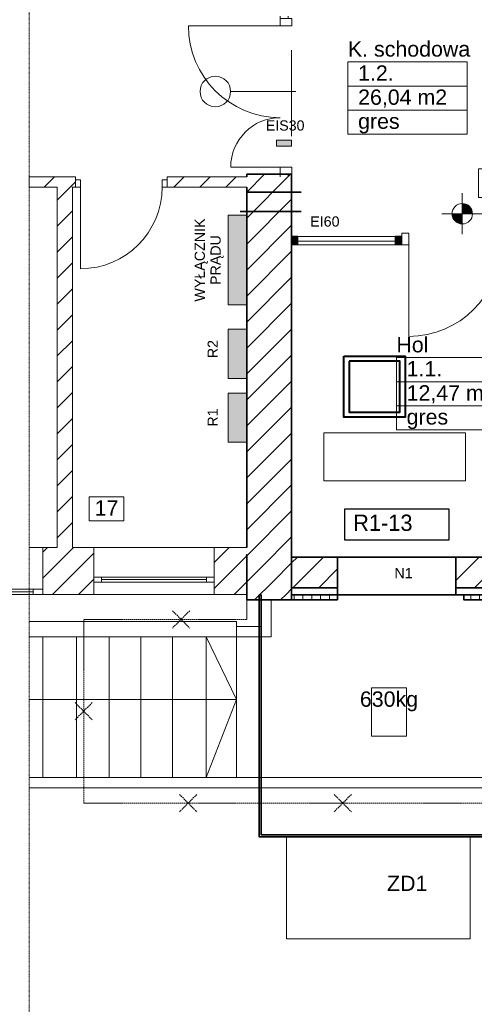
# Model space of a CAD drawing. Header units: centimetres. Extents: x 42630 to 130002, y 15 to 29179.
# Tile 151 of 165: x 115874 to 116766, y 1908 to 3837. Entities that reach past the tile are written whole.
import ezdxf
from ezdxf.enums import TextEntityAlignment as Align

# ---------------------------------------------------------------- set-up
doc = ezdxf.new("R2010")
doc.units = ezdxf.units.CM
doc.header["$LTSCALE"] = 0.01
doc.set_wipeout_variables(frame=1)
for name, pattern in [('Hidden Line', [391.222223, 282.222223, -109]), ('Hidden Line 2', [110, 80, -30]), ('PRZERYWANA', [0.282222, 0.141111, -0.141111]), ('Wipeout_Contour', [1000, 0, -1000])]:
    doc.linetypes.add(name, pattern=pattern)
doc.layers.get('0').update_dxf_attribs({"color": 253})
for name, color, linetype, lineweight, true_color in [('2D - Ogólne_Nr_Pióra__102', 7, 'Continuous', 13, 0xcccccc), ('2D - Ogólne_Nr_Pióra__2', 7, 'Continuous', 15, 0x7f7f7f), ('2D - Ogólne_Nr_Pióra__68', 7, 'Continuous', 35, 0xfd4435)]:
    doc.layers.add(name, color=color, linetype=linetype, lineweight=lineweight, true_color=true_color)
for name, color, linetype, lineweight in [('2D - Ogólne_Nr_Pióra__20', 253, 'Continuous', 0), ('2D - Ogólne_Nr_Pióra__3', 253, 'Continuous', 18), ('2D - Ogólne_Nr_Pióra__82', 253, 'Continuous', 20), ('2D - Ogólne_Nr_Pióra__88', 253, 'Continuous', 20), ('Drzwi ArchiCAD_Nr_Pióra__2', 253, 'Continuous', 15), ('Drzwi ArchiCAD_Nr_Pióra__68', 253, 'Continuous', 20), ('Drzwi ArchiCAD_Nr_Pióra__88', 253, 'Continuous', 20), ('EGBB_L_1_Nr_Pióra__1', 7, 'Continuous', 13), ('Elementy Modelu - Strefy_Nr_Pióra__1', 253, 'Continuous', 13), ('elOPIS', 5, 'Continuous', 25), ('EOPIS', 150, 'Continuous', 35), ('Inwentaryzacja oświetlenie_Pen_No__88', 32, 'Continuous', 40), ('Konstrukcja - Ściany zew_Nr_Pióra__107', 253, 'Continuous', 13), ('Konstrukcja - Ściany zew_Nr_Pióra__2', 253, 'Continuous', 15), ('Konstrukcja - Ściany zew_Nr_Pióra__27', 253, 'Continuous', 35), ('Konstrukcja - Ściany zew_Nr_Pióra__63', 253, 'Continuous', 18), ('Konstrukcja - Ściany zew_Nr_Pióra__68', 253, 'Continuous', 20), ('lan_Nr_Pióra__7', 253, 'Continuous', 35), ('Okna ArchiCADa_Nr_Pióra__2', 253, 'Continuous', 15), ('Okna ArchiCADa_Nr_Pióra__23', 253, 'Continuous', 20), ('Okna ArchiCADa_Nr_Pióra__3', 253, 'Continuous', 18), ('Opisy - Tekst_Nr_Pióra__1', 7, 'Continuous', 13), ('Opisy - Tekst_Nr_Pióra__20', 253, 'Continuous', 0), ('Opisy - Tekst_Nr_Pióra__88', 253, 'Continuous', 20), ('Wymiarowanie - Poziomy_Nr_Pióra__1', 253, 'Continuous', 13)]:
    doc.layers.add(name, color=color, linetype=linetype, lineweight=lineweight)
for name, color, linetype in [('Drzwi ArchiCAD', 253, 'Continuous'), ('Elementy Modelu - Strefy', 253, 'Continuous'), ('Konstrukcja - Ściany zew', 253, 'Continuous'), ('Okna ArchiCADa', 253, 'Continuous'), ('Wymiarowanie - Poziomy', 253, 'Continuous')]:
    doc.layers.add(name, color=color, linetype=linetype)
doc.layers.get('Elementy Modelu - Strefy').off()
doc.styles.add('GENERATED_STYLE_1', font='arial.ttf')
doc.styles.add('GENERATED_STYLE_2', font='arial.ttf')
doc.styles.add('GENERATED_STYLE_3', font='arial.ttf')
doc.styles.get("Standard").update_dxf_attribs({"font": 'ic-simplex.shx', "width": 0.8})
doc.linetypes.add('X', pattern='A,0,0,[1,DACH1.Shx,S=3.968254,R=0,X=0,Y=0],-500,0', length=500)
pattern_1 = [(45, (0, 0), (-127.279217, 127.279217), [])]
pattern_2 = [(90, (-19129.129, 8894.47), (-17.320508, 0), [10, -20]), (90, (-19137.789, 8909.47), (-17.320508, 0), [10, -20]), (150, (-19129.129, 8904.47), (8.660254, 15), [10, -20]), (150, (-19146.45, 8904.47), (8.660254, 15), [10, -20]), (210, (-19129.129, 8894.47), (-8.660254, 15), [10, -20]), (210, (-19146.45, 8894.47), (-8.660254, 15), [10, -20])]

# ---------------------------------------------------------------- blocks, each defined once
blk = doc.blocks.new('Hol_1.1._447', base_point=(679239.5, -28833.3))
at = {"layer": 'Elementy Modelu - Strefy_Nr_Pióra__1', "linetype": 'Continuous'}
for p, q in [((678711.6, -28597.5), (679767.3, -28597.5)), ((678711.6, -28833.3), (678711.6, -28597.5)), ((679767.3, -28597.5), (679767.3, -28833.3)), ((679767.3, -28833.3), (678711.6, -28833.3)), ((678711.6, -28833.3), (679767.3, -28833.3)), ((678711.6, -29069), (678711.6, -28833.3)), ((679767.3, -28833.3), (679767.3, -29069)), ((679767.3, -29069), (678711.6, -29069)), ((678711.6, -29069), (679767.3, -29069)), ((678711.6, -29304.7), (678711.6, -29069)), ((679767.3, -29069), (679767.3, -29304.7)), ((679767.3, -29304.7), (678711.6, -29304.7))]:
    blk.add_line(p, q, dxfattribs=at)
at = {"linetype": 'Continuous', "flags": 1}
for tag in ['ROOM_AREA', 'ROOM_PERIM', 'ROOM_WALLS_SURF', 'ROOM_DOORS_SURF', 'ROOM_WINDS_SURF', 'ROOM_BASELEV', 'ROOM_HEIGHT', 'ROOM_NET_AREA', 'ROOM_REDUCED_AREA', 'ROOM_CALC_AREA', 'ROOM_VOLUME']:
    blk.add_attdef(tag, text='', height=2000, dxfattribs=at).set_placement((679239.5, -29404.7), align=Align.BOTTOM_LEFT)
at = {"layer": 'Elementy Modelu - Strefy_Nr_Pióra__1', "linetype": 'Continuous', "insert": (678811.6, -28867.5), "char_height": 150, "attachment_point": 1, "style": 'GENERATED_STYLE_1'}
blk.add_mtext('{12,47 m2}', dxfattribs=at)
at = {"layer": 'Elementy Modelu - Strefy_Nr_Pióra__1', "style": 'GENERATED_STYLE_1'}
for tag, p in [('ROOM_NAME', (678711.6, -28590.4)), ('ROOM_NUMBER', (678811.6, -28826.2)), ('basec', (678811.6, -29297.6))]:
    blk.add_attdef(tag, text='', height=150, dxfattribs=at).set_placement(p, align=Align.BOTTOM_LEFT)
blk = doc.blocks.new('K. schodowa_1.2._448', base_point=(678821.3, -25936.3))
at = {"layer": 'Elementy Modelu - Strefy_Nr_Pióra__1', "linetype": 'Continuous'}
for p, q in [((678235.7, -25700.6), (679406.9, -25700.6)), ((678235.7, -25936.3), (678235.7, -25700.6)), ((679406.9, -25700.6), (679406.9, -25936.3)), ((679406.9, -25936.3), (678235.7, -25936.3)), ((678235.7, -25936.3), (679406.9, -25936.3)), ((678235.7, -26172.1), (678235.7, -25936.3)), ((679406.9, -25936.3), (679406.9, -26172.1)), ((679406.9, -26172.1), (678235.7, -26172.1)), ((678235.7, -26172.1), (679406.9, -26172.1)), ((678235.7, -26407.8), (678235.7, -26172.1)), ((679406.9, -26172.1), (679406.9, -26407.8)), ((679406.9, -26407.8), (678235.7, -26407.8))]:
    blk.add_line(p, q, dxfattribs=at)
at = {"linetype": 'Continuous', "flags": 1}
for tag in ['ROOM_AREA', 'ROOM_PERIM', 'ROOM_WALLS_SURF', 'ROOM_DOORS_SURF', 'ROOM_WINDS_SURF', 'ROOM_BASELEV', 'ROOM_HEIGHT', 'ROOM_NET_AREA', 'ROOM_REDUCED_AREA', 'ROOM_CALC_AREA', 'ROOM_VOLUME']:
    blk.add_attdef(tag, text='', height=2000, dxfattribs=at).set_placement((678821.3, -26507.8), align=Align.BOTTOM_LEFT)
at = {"layer": 'Elementy Modelu - Strefy_Nr_Pióra__1', "linetype": 'Continuous', "insert": (678335.7, -25970.6), "char_height": 150, "attachment_point": 1, "style": 'GENERATED_STYLE_1'}
blk.add_mtext('{26,04 m2}', dxfattribs=at)
at = {"layer": 'Elementy Modelu - Strefy_Nr_Pióra__1', "style": 'GENERATED_STYLE_1'}
for tag, p in [('ROOM_NAME', (678235.7, -25693.5)), ('ROOM_NUMBER', (678335.7, -25929.2)), ('basec', (678335.7, -26400.7))]:
    blk.add_attdef(tag, text='', height=150, dxfattribs=at).set_placement(p, align=Align.BOTTOM_LEFT)
blk = doc.blocks.new('D1 Drzwi proste 12_7')
at = {"layer": 'Drzwi ArchiCAD_Nr_Pióra__2', "linetype": 'Continuous'}
for p, q in [((400, 0), (400, 800)), ((-450, 0), (-487, 0)), ((-400, 0), (-450, 0)), ((-450, 0), (-450, -70)), ((-450, 0), (-450, -70)), ((-400, -70), (-400, 0)), ((450, 0), (400, 0)), ((400, 0), (400, -70)), ((450, -70), (450, 0)), ((450, 0), (450, -70)), ((450, 0), (487, 0)), ((-450, -70), (-400, -70)), ((-450, -70), (-450, -100)), ((400, -70), (450, -70)), ((450, -70), (450, -100)), ((-450, -100), (-487, -100)), ((450, -100), (487, -100))]:
    blk.add_line(p, q, dxfattribs=at)
blk.add_arc((400, 0), 800, 90, 180, dxfattribs=at)
blk = doc.blocks.new('Ściana_2884', base_point=(677683.7, -26826.5))
at = {"layer": 'Konstrukcja - Ściany zew_Nr_Pióra__107', "linetype": 'Continuous'}
h = blk.add_hatch(dxfattribs=at)
h.set_pattern_fill('Bloczki_ceramiczne', color=256, style=0, pattern_type=2)
h.set_pattern_definition(pattern_1)
h.paths.add_polyline_path([(675108, -26826.5), (675108, -26926.5), (675563.7, -26926.5), (675563.7, -26856.5), (675563.7, -26826.5)], flags=0)
h = blk.add_hatch(dxfattribs=at)
h.set_pattern_fill('Bloczki_ceramiczne', color=256, style=0, pattern_type=2)
h.set_pattern_definition(pattern_1)
h.paths.add_polyline_path([(677243.7, -26826.5), (676463.7, -26826.5), (676463.7, -26856.5), (676463.7, -26926.5), (677243.7, -26926.5)], flags=0)
at = {"layer": 'Konstrukcja - Ściany zew_Nr_Pióra__2', "linetype": 'Continuous'}
for p, q in [((675563.7, -26826.5), (675108, -26826.5)), ((675108, -26826.5), (675108, -26926.5)), ((675563.7, -26826.5), (675526.7, -26826.5)), ((675563.7, -26856.5), (675563.7, -26826.5)), ((675563.7, -26926.5), (675563.7, -26856.5)), ((676463.7, -26826.5), (676500.7, -26826.5)), ((676463.7, -26856.5), (676463.7, -26826.5)), ((677243.7, -26826.5), (676463.7, -26826.5)), ((676463.7, -26926.5), (676463.7, -26856.5)), ((675108, -26926.5), (675383.7, -26926.5)), ((675563.7, -26926.5), (675526.7, -26926.5)), ((675533.7, -26926.5), (675563.7, -26926.5)), ((676463.7, -26926.5), (676500.7, -26926.5)), ((676463.7, -26926.5), (677243.7, -26926.5))]:
    blk.add_line(p, q, dxfattribs=at)
at = {"layer": 'Drzwi ArchiCAD', "linetype": 'Continuous', "rotation": 180}
blk.add_blockref('D1 Drzwi proste 12_7', (676013.7, -26926.5), dxfattribs=at)
blk = doc.blocks.new('O1 rozwierane 12_4')
at = {"layer": 'Okna ArchiCADa_Nr_Pióra__2', "linetype": 'Continuous'}
for p, q in [((-590, 120), (590, 120)), ((-590, 0), (-590, -50)), ((-590, 0), (-590, -50)), ((590, -50), (590, 0)), ((590, 0), (590, -50)), ((-590, -340), (590, -340))]:
    blk.add_line(p, q, dxfattribs=at)
at = {"linetype": 'Wipeout_Contour', "ltscale": 2064.843859}
blk.add_wipeout([(-515, -50), (515, -50), (515, 0), (-515, 0)], dxfattribs=at).dxf.layer = 'Okna ArchiCADa'
at = {"layer": 'Okna ArchiCADa_Nr_Pióra__2', "linetype": 'Continuous'}
for p, q in [((-515, 0), (-590, 0)), ((-515, -50), (-515, 0)), ((515, 0), (-515, 0)), ((590, 0), (515, 0)), ((515, 0), (515, -50)), ((-590, -50), (-515, -50)), ((-515, -25), (515, -25)), ((-515, -50), (515, -50)), ((515, -50), (590, -50))]:
    blk.add_line(p, q, dxfattribs=at)
blk = doc.blocks.new('O1 rozwierane 12_5')
at = {"layer": 'Okna ArchiCADa_Nr_Pióra__2', "linetype": 'Continuous'}
for p, q in [((-450, 0), (-450, -50)), ((450, 0), (450, -50))]:
    blk.add_line(p, q, dxfattribs=at)
at = {"layer": 'Okna ArchiCADa_Nr_Pióra__23', "linetype": 'Continuous'}
for p, q in [((-355, 0), (-450, 0)), ((-450, 0), (-450, -50)), ((-355, -50), (-355, 0)), ((450, 0), (355, 0)), ((355, 0), (355, -50)), ((450, -50), (450, 0)), ((-450, -50), (-355, -50)), ((355, -50), (450, -50))]:
    blk.add_line(p, q, dxfattribs=at)
at = {"layer": 'Okna ArchiCADa_Nr_Pióra__3', "linetype": 'Continuous'}
for p, q in [((355, 0), (-355, 0)), ((-355, -25), (355, -25)), ((-355, -50), (355, -50))]:
    blk.add_line(p, q, dxfattribs=at)
blk = doc.blocks.new('Ściana_2886', base_point=(675108, -30456.5))
at = {"layer": 'Konstrukcja - Ściany zew_Nr_Pióra__107', "linetype": 'Continuous'}
h = blk.add_hatch(dxfattribs=at)
h.set_pattern_fill('Bloczki_ceramiczne', color=256, style=0, pattern_type=2)
h.set_pattern_definition(pattern_1)
h.paths.add_polyline_path([(675743.7, -30456.5), (675243.7, -30456.5), (675243.7, -30866.5), (675243.7, -30916.5), (675743.7, -30916.5), (675743.7, -30796.5), (675743.7, -30746.5)], flags=0)
h = blk.add_hatch(dxfattribs=at)
h.set_pattern_fill('Bloczki_ceramiczne', color=256, style=0, pattern_type=2)
h.set_pattern_definition(pattern_1)
h.paths.add_polyline_path([(676923.7, -30746.5), (676923.7, -30796.5), (676923.7, -30916.5), (677243.7, -30916.5), (677243.7, -30456.5), (676923.7, -30456.5)], flags=0)
at = {"layer": 'Konstrukcja - Ściany zew_Nr_Pióra__2', "linetype": 'Continuous'}
for p, q in [((674343.7, -30866.5), (674343.7, -30456.5)), ((675243.7, -30866.5), (675243.7, -30456.5)), ((675383.7, -30456.5), (675243.7, -30456.5)), ((675743.7, -30456.5), (675533.7, -30456.5)), ((675743.7, -30746.5), (675743.7, -30456.5)), ((676923.7, -30746.5), (676923.7, -30456.5)), ((677243.7, -30456.5), (676923.7, -30456.5)), ((675743.7, -30796.5), (675743.7, -30746.5)), ((676923.7, -30796.5), (676923.7, -30746.5)), ((675743.7, -30916.5), (675743.7, -30796.5)), ((676923.7, -30916.5), (676923.7, -30796.5)), ((674343.7, -30916.5), (674343.7, -30866.5)), ((675243.7, -30916.5), (675243.7, -30866.5)), ((675243.7, -30916.5), (675743.7, -30916.5)), ((676923.7, -30916.5), (677243.7, -30916.5))]:
    blk.add_line(p, q, dxfattribs=at)
at = {"layer": 'Konstrukcja - Ściany zew_Nr_Pióra__63', "linetype": 'Continuous'}
for p, q in [((675243.7, -30456.5), (675108, -30456.5)), ((675108, -30916.5), (675243.7, -30916.5))]:
    blk.add_line(p, q, dxfattribs=at)
at = {"layer": 'Okna ArchiCADa', "linetype": 'Continuous', "rotation": 180}
blk.add_blockref('O1 rozwierane 12_5', (674793.7, -30916.5), dxfattribs=at)
blk.add_blockref('O1 rozwierane 12_4', (676333.7, -30796.5), dxfattribs=at)
blk = doc.blocks.new('Ściana_2887', base_point=(675533.7, -26826.5))
at = {"layer": 'Konstrukcja - Ściany zew_Nr_Pióra__107', "linetype": 'Continuous'}
h = blk.add_hatch(dxfattribs=at)
h.set_pattern_fill('Bloczki_ceramiczne', color=256, style=0, pattern_type=2)
h.set_pattern_definition(pattern_1)
h.paths.add_polyline_path([(675383.7, -26926.5), (675383.7, -30456.5), (675533.7, -30456.5), (675533.7, -26926.5)], flags=0)
at = {"layer": 'Konstrukcja - Ściany zew_Nr_Pióra__2', "linetype": 'Continuous'}
for p, q in [((675383.7, -26926.5), (675383.7, -30456.5)), ((675533.7, -30456.5), (675533.7, -26926.5))]:
    blk.add_line(p, q, dxfattribs=at)
blk = doc.blocks.new('Ściana_2882', base_point=(677243.7, -30531.5))
at = {"layer": 'Konstrukcja - Ściany zew_Nr_Pióra__107', "linetype": 'Continuous'}
h = blk.add_hatch(dxfattribs=at)
h.set_pattern_fill('Bloczki_ceramiczne', color=256, style=0, pattern_type=2)
h.set_pattern_definition(pattern_1)
h.paths.add_polyline_path([(677243.7, -30971.5), (677683.7, -30971.5), (677243.7, -30531.5)], flags=0)
at = {"layer": 'Konstrukcja - Ściany zew_Nr_Pióra__27', "linetype": 'Continuous'}
for p, q in [((677243.7, -30531.5), (677243.7, -30971.5)), ((677243.7, -30971.5), (677683.7, -30971.5))]:
    blk.add_line(p, q, dxfattribs=at)
blk.add_point((677243.7, -30531.5), dxfattribs=at)
blk = doc.blocks.new('Ściana_2883', base_point=(677683.7, -26801.5))
at = {"layer": 'Konstrukcja - Ściany zew_Nr_Pióra__107', "linetype": 'Continuous'}
h = blk.add_hatch(dxfattribs=at)
h.set_pattern_fill('Bloczki_ceramiczne', color=256, style=0, pattern_type=2)
h.set_pattern_definition(pattern_1)
h.paths.add_polyline_path([(677243.7, -26801.5), (677243.7, -30531.5), (677683.7, -30971.5), (677683.7, -26801.5)], flags=0)
at = {"layer": 'Konstrukcja - Ściany zew_Nr_Pióra__27', "linetype": 'Continuous'}
for p, q in [((677243.7, -26801.5), (677243.7, -26826.5)), ((677683.7, -26801.5), (677243.7, -26801.5)), ((677683.7, -30971.5), (677683.7, -26801.5)), ((677243.7, -26926.5), (677243.7, -30456.5))]:
    blk.add_line(p, q, dxfattribs=at)
blk = doc.blocks.new('D2 Asymetryczne 12_9')
at = {"layer": 'Drzwi ArchiCAD_Nr_Pióra__68', "linetype": 'Continuous'}
for p, q in [((-950, 0), (-975, 0)), ((-950, 0), (-950, -115)), ((950, 0), (950, -115)), ((950, 0), (975, 0)), ((-950, -80), (-975, -80)), ((-950, -115), (-950, -80)), ((950, -115), (950, -80)), ((950, -80), (975, -80))]:
    blk.add_line(p, q, dxfattribs=at)
at = {"layer": 'Drzwi ArchiCAD_Nr_Pióra__88', "linetype": 'Continuous'}
for p, q in [((880, 0), (880, 897.6)), ((-880, 0), (-880, 862.4)), ((-880, 0), (-950, 0)), ((-950, 0), (-950, -115)), ((-880, -115), (-880, 0)), ((950, 0), (880, 0)), ((880, 0), (880, -115)), ((950, -115), (950, 0)), ((-950, -115), (-880, -115)), ((880, -115), (950, -115))]:
    blk.add_line(p, q, dxfattribs=at)
for centre, radius, start, end in [((880, 0), 897.6, 90, 180), ((-880, 0), 862.4, 0, 90)]:
    blk.add_arc(centre, radius, start, end, dxfattribs=at)
blk = doc.blocks.new('Ściana_2885', base_point=(682173.7, -27411.5))
at = {"layer": 'Konstrukcja - Ściany zew_Nr_Pióra__68', "linetype": 'Continuous'}
for p, q in [((678763.7, -27376.5), (678763.7, -27411.5)), ((678763.7, -27491.5), (678763.7, -27376.5)), ((680663.7, -27376.5), (680663.7, -27411.5)), ((680663.7, -27491.5), (680663.7, -27376.5)), ((678763.7, -27411.5), (677683.7, -27411.5)), ((677683.7, -27411.5), (677683.7, -27491.5)), ((678763.7, -27411.5), (678738.7, -27411.5)), ((680663.7, -27411.5), (680688.7, -27411.5)), ((681753.7, -27411.5), (680663.7, -27411.5)), ((681753.7, -27491.5), (681753.7, -27411.5)), ((677683.7, -27491.5), (678763.7, -27491.5)), ((678763.7, -27491.5), (678738.7, -27491.5)), ((680663.7, -27491.5), (680688.7, -27491.5)), ((680663.7, -27491.5), (681753.7, -27491.5))]:
    blk.add_line(p, q, dxfattribs=at)
at = {"layer": 'Drzwi ArchiCAD', "linetype": 'Continuous', "rotation": 180}
blk.add_blockref('D2 Asymetryczne 12_9', (679713.7, -27491.5), dxfattribs=at)
blk = doc.blocks.new('Ściana_2890', base_point=(677683.7, -30851.5))
at = {"layer": 'Konstrukcja - Ściany zew_Nr_Pióra__107', "linetype": 'Continuous'}
h = blk.add_hatch(dxfattribs=at)
h.set_pattern_fill('Bloczki_ceramiczne', color=256, style=0, pattern_type=2)
h.set_pattern_definition(pattern_1)
h.paths.add_polyline_path([(677683.7, -30851.5), (678133.7, -30851.5), (678133.7, -30551.5), (677683.7, -30551.5)], flags=0)
at = {"layer": 'Konstrukcja - Ściany zew_Nr_Pióra__27', "linetype": 'Continuous'}
for p, q in [((678133.7, -30551.5), (677683.7, -30551.5)), ((677683.7, -30551.5), (677683.7, -30851.5)), ((677683.7, -30851.5), (678133.7, -30851.5))]:
    blk.add_line(p, q, dxfattribs=at)
blk = doc.blocks.new('Ściana_2892', base_point=(679293.7, -30851.5))
at = {"layer": 'Konstrukcja - Ściany zew_Nr_Pióra__107', "linetype": 'Continuous'}
h = blk.add_hatch(dxfattribs=at)
h.set_pattern_fill('Bloczki_ceramiczne', color=256, style=0, pattern_type=2)
h.set_pattern_definition(pattern_1)
h.paths.add_polyline_path([(679293.7, -30851.5), (679703.7, -30851.5), (679703.7, -30551.5), (679293.7, -30551.5)], flags=0)
at = {"layer": 'Konstrukcja - Ściany zew_Nr_Pióra__27', "linetype": 'Continuous'}
for p, q in [((679703.7, -30551.5), (679293.7, -30551.5)), ((679703.7, -30751.5), (679703.7, -30551.5)), ((679293.7, -30851.5), (679703.7, -30851.5))]:
    blk.add_line(p, q, dxfattribs=at)
blk = doc.blocks.new('D2 Asymetryczne 12_11')
at = {"layer": 'Drzwi ArchiCAD_Nr_Pióra__68', "linetype": 'Continuous'}
for p, q in [((-762.5, 0), (-787.5, 0)), ((-762.5, 0), (-762.5, -115)), ((762.5, 0), (762.5, -115)), ((762.5, 0), (787.5, 0)), ((-762.5, -80), (-787.5, -80)), ((-762.5, -115), (-762.5, -80)), ((762.5, -115), (762.5, -80)), ((762.5, -80), (787.5, -80))]:
    blk.add_line(p, q, dxfattribs=at)
at = {"layer": 'Drzwi ArchiCAD_Nr_Pióra__88', "linetype": 'Continuous'}
for p, q in [((692.5, 0), (692.5, 900.25)), ((-692.5, 0), (-692.5, 484.75)), ((-692.5, 0), (-762.5, 0)), ((-762.5, 0), (-762.5, -115)), ((-692.5, -115), (-692.5, 0)), ((762.5, 0), (692.5, 0)), ((692.5, 0), (692.5, -115)), ((762.5, -115), (762.5, 0)), ((-762.5, -115), (-692.5, -115)), ((692.5, -115), (762.5, -115))]:
    blk.add_line(p, q, dxfattribs=at)
for centre, radius, start, end in [((692.5, 0), 900.25, 90, 180), ((-692.5, 0), 484.75, 0, 90)]:
    blk.add_arc(centre, radius, start, end, dxfattribs=at)
blk = doc.blocks.new('Ściana_2898', base_point=(677570.9, -25276.5))
at = {"layer": 'Konstrukcja - Ściany zew_Nr_Pióra__68', "linetype": 'Continuous'}
for p, q in [((677570.9, -25276.5), (677570.9, -25251.5)), ((677650.9, -25276.5), (677650.9, -25251.5)), ((677570.9, -25276.5), (677685.9, -25276.5)), ((677685.9, -25276.5), (677650.9, -25276.5)), ((677570.9, -26801.5), (677570.9, -26826.5)), ((677570.9, -26801.5), (677685.9, -26801.5)), ((677650.9, -26801.5), (677650.9, -26826.5)), ((677685.9, -26801.5), (677650.9, -26801.5))]:
    blk.add_line(p, q, dxfattribs=at)
at = {"layer": 'Drzwi ArchiCAD', "linetype": 'Continuous', "rotation": 90}
blk.add_blockref('D2 Asymetryczne 12_11', (677570.9, -26039), dxfattribs=at)
blk = doc.blocks.new('Koty wysokościowe_133', base_point=(679358, -27187.6))
at = {"layer": 'Wymiarowanie - Poziomy_Nr_Pióra__1', "linetype": 'Continuous'}
for points in [[(679358, -27187.6), (679458, -27187.6), (679450.4, -27149.3), (679428.7, -27116.9), (679396.2, -27095.2), (679358, -27087.6)], [(679358, -27187.6), (679258, -27187.6), (679265.6, -27225.9), (679287.3, -27258.3), (679319.7, -27280), (679358, -27287.6)]]:
    blk.add_hatch(color=256, dxfattribs=at).paths.add_polyline_path(points, flags=0)
for p, q in [((679518, -26747.6), (679518, -27027.6)), ((680280, -26747.6), (679518, -26747.6)), ((680280, -27027.6), (680280, -26747.6)), ((679358, -27387.6), (679358, -26987.6)), ((679518, -27027.6), (680280, -27027.6)), ((679158, -27187.6), (679558, -27187.6))]:
    blk.add_line(p, q, dxfattribs=at)
blk.add_circle((679358, -27187.6), 100, dxfattribs=at)
at = {"layer": 'Wymiarowanie - Poziomy_Nr_Pióra__1', "insert": (679558, -26787.6), "char_height": 200, "attachment_point": 1, "style": 'GENERATED_STYLE_1'}
blk.add_mtext('{±0,00}', dxfattribs=at)

msp = doc.modelspace()

# ---------------------------------------------------------------- hatches: boundary and pattern name
at = {"layer": '2D - Ogólne_Nr_Pióra__102', "linetype": 'Continuous'}
msp.add_hatch(color=256, dxfattribs=at).paths.add_polyline_path([(116377.615, 3601.174), (116377.615, 3589.174), (116407.615, 3589.174), (116407.615, 3601.174)], flags=0)
at = {"layer": '2D - Ogólne_Nr_Pióra__20', "linetype": 'Continuous'}
for points in [[(116283.379, 3453.897), (116283.379, 3278.514), (116319.615, 3278.514), (116319.615, 3453.897)], [(116283.379, 3230.45), (116283.379, 3134.439), (116319.615, 3134.439), (116319.615, 3230.45)], [(116283.379, 3105.218), (116283.379, 3009.206), (116319.615, 3009.206), (116319.615, 3105.218)]]:
    msp.add_hatch(color=256, dxfattribs=at).paths.add_polyline_path(points, flags=0)
h = msp.add_hatch(dxfattribs=at)
h.set_pattern_fill('Styropian', color=256, scale=0.2, style=0, pattern_type=2)
h.set_pattern_definition(pattern_2)
h.paths.add_polyline_path([(116407.615, 2710.174), (116407.615, 2700.174), (116497.615, 2700.174), (116497.615, 2710.174)], flags=0)
h = msp.add_hatch(dxfattribs=at)
h.set_pattern_fill('Styropian', color=256, scale=0.2, style=0, pattern_type=2)
h.set_pattern_definition(pattern_2)
h.paths.add_polyline_path([(116745.615, 2710.174), (116745.615, 2700.174), (116793.615, 2700.174), (116793.615, 2710.174)], flags=0)
at = {"layer": '2D - Ogólne_Nr_Pióra__68', "linetype": 'Continuous'}
for points in [[(116407.775, 3413.227), (116407.775, 3396.174), (116419.965, 3396.174), (116419.965, 3413.227)], [(116610.682, 3413.227), (116610.682, 3396.174), (116622.872, 3396.174), (116622.872, 3413.227)]]:
    msp.add_hatch(color=256, dxfattribs=at).paths.add_polyline_path(points, flags=0)

# ---------------------------------------------------------------- linework, layer by layer
at = {"layer": '2D - Ogólne_Nr_Pióra__102', "linetype": 'X'}
for p, q in [((116347.615, 2700.174), (116347.615, 2648.174)), ((116367.615, 2700.174), (116367.615, 2628.174)), ((116299.615, 2658.174), (115892.467, 2658.174)), ((116299.615, 2628.174), (116299.615, 2658.174)), ((116299.615, 2648.174), (116347.615, 2648.174)), ((116302.533, 2628.174), (115892.467, 2628.174)), ((115919.615, 2628.174), (115919.615, 2352.174)), ((115985.615, 2628.174), (115985.615, 2352.174)), ((116049.615, 2628.174), (116049.615, 2352.174)), ((116111.615, 2628.174), (116111.615, 2352.174)), ((116173.615, 2628.174), (116173.615, 2352.174)), ((116239.615, 2628.174), (116239.615, 2352.174)), ((116299.615, 2505.174), (116239.615, 2628.174)), ((116299.615, 2628.174), (116299.615, 2352.174)), ((116367.615, 2628.174), (116299.615, 2628.174)), ((116299.615, 2628.174), (116299.615, 2352.174)), ((115892.467, 2505.174), (116299.615, 2505.174)), ((116299.615, 2505.174), (116239.615, 2352.174)), ((115892.467, 2352.174), (117586.296, 2352.174)), ((115892.467, 2332.174), (117586.296, 2332.174))]:
    msp.add_line(p, q, dxfattribs=at)
at = {"layer": '2D - Ogólne_Nr_Pióra__102', "linetype": 'X', "flags": 128}
for points in [[(116377.615, 3601.174), (116407.615, 3601.174), (116407.615, 3589.174), (116377.615, 3589.174)], [(116407.775, 3413.227), (116407.775, 3396.174), (116419.965, 3396.174), (116419.965, 3413.227)], [(116610.682, 3413.227), (116610.682, 3396.174), (116622.872, 3396.174), (116622.872, 3413.227)]]:
    msp.add_lwpolyline(points, close=True, dxfattribs=at)
at = {"layer": '2D - Ogólne_Nr_Pióra__2', "linetype": 'Hidden Line 2'}
msp.add_line((116407.615, 3777.174), (116407.615, 3609.174), dxfattribs=at)
at = {"layer": '2D - Ogólne_Nr_Pióra__2', "linetype": 'Hidden Line'}
for p, q in [((116319.615, 2662.174), (116319.615, 2700.174)), ((115999.615, 2302.174), (115999.615, 2662.174)), ((115999.615, 2662.174), (116319.615, 2662.174)), ((115999.615, 2302.174), (117629.693, 2302.174))]:
    msp.add_line(p, q, dxfattribs=at)
at = {"layer": '2D - Ogólne_Nr_Pióra__20', "linetype": 'Continuous', "flags": 128}
for points in [[(116283.379, 3453.897), (116319.615, 3453.897), (116319.615, 3278.514), (116283.379, 3278.514)], [(116283.379, 3230.45), (116283.379, 3134.439), (116319.615, 3134.439), (116319.615, 3230.45)], [(116283.379, 3105.218), (116283.379, 3009.206), (116319.615, 3009.206), (116319.615, 3105.218)]]:
    msp.add_lwpolyline(points, close=True, dxfattribs=at)
at = {"layer": '2D - Ogólne_Nr_Pióra__3', "linetype": 'Continuous'}
msp.add_line((116419.965, 3403.275), (116610.682, 3403.275), dxfattribs=at)
at = {"layer": '2D - Ogólne_Nr_Pióra__68', "linetype": 'Hidden Line 2'}
for p, q in [((116497.615, 2784.174), (116729.615, 2784.174)), ((116497.615, 2710.174), (116729.615, 2710.174))]:
    msp.add_line(p, q, dxfattribs=at)
at = {"layer": '2D - Ogólne_Nr_Pióra__68', "linetype": 'Continuous', "flags": 128}
for points in [[(116407.615, 2710.174), (116497.615, 2710.174), (116497.615, 2784.174), (116407.615, 2784.174)], [(116729.615, 2710.174), (116811.615, 2710.174), (116811.615, 2784.174), (116729.615, 2784.174)], [(116343.615, 2710.174), (116343.615, 2240.174), (116343.615, 2236.174), (116807.615, 2236.174), (116811.615, 2236.174), (116811.615, 2710.174), (116807.615, 2710.174), (116807.615, 2240.174), (116347.615, 2240.174), (116347.615, 2710.174)], [(116497.615, 2700.174), (116497.615, 2710.174), (116407.615, 2710.174), (116407.615, 2700.174)], [(116793.615, 2700.174), (116793.615, 2710.174), (116745.615, 2710.174), (116745.615, 2700.174)]]:
    msp.add_lwpolyline(points, close=True, dxfattribs=at)
at = {"layer": '2D - Ogólne_Nr_Pióra__82', "linetype": 'Hidden Line'}
for p, q in [((116173.778, 2679.108), (116207.647, 2645.239)), ((116207.647, 2679.108), (116173.778, 2645.239)), ((115982.681, 2499.108), (116016.55, 2465.239)), ((116016.55, 2499.108), (115982.681, 2465.239)), ((116187.697, 2319.108), (116221.566, 2285.239)), ((116221.566, 2319.108), (116187.697, 2285.239)), ((116490.974, 2319.108), (116524.843, 2285.239)), ((116524.843, 2319.108), (116490.974, 2285.239))]:
    msp.add_line(p, q, dxfattribs=at)
at = {"layer": '2D - Ogólne_Nr_Pióra__88', "linetype": 'Continuous'}
msp.add_line((116416.011, 3696.43), (116287.935, 3696.43), dxfattribs=at)
at = {"layer": '2D - Ogólne_Nr_Pióra__88', "linetype": 'Continuous', "flags": 128}
msp.add_lwpolyline([(116397.615, 2236.174), (116757.615, 2236.174), (116757.615, 2036.174), (116397.615, 2036.174)], close=True, dxfattribs=at)
at = {"layer": '2D - Ogólne_Nr_Pióra__88', "linetype": 'Continuous'}
msp.add_circle((116257.935, 3696.43), 30, dxfattribs=at)
at = {"layer": 'elOPIS', "color": 5}
msp.add_lwpolyline([(116512.313, 2879.056), (116715.748, 2879.056), (116715.748, 2817.227), (116512.313, 2817.227)], close=True, dxfattribs=at)
at = {"layer": 'Inwentaryzacja oświetlenie_Pen_No__88', "linetype": 'Continuous', "flags": 128}
for points in [[(116510.213, 3178.118), (116630.213, 3178.118), (116630.213, 3058.118), (116510.213, 3058.118)], [(116520.213, 3168.118), (116520.213, 3068.118), (116620.213, 3068.118), (116620.213, 3168.118)]]:
    msp.add_lwpolyline(points, close=True, dxfattribs=at)
at = {"layer": 'lan_Nr_Pióra__7', "linetype": 'Continuous'}
for p, q in [((116319.615, 3498.929), (116426.333, 3498.929)), ((116306.785, 3461.263), (116426.333, 3461.263))]:
    msp.add_line(p, q, dxfattribs=at)
at = {"layer": 'Opisy - Tekst_Nr_Pióra__1', "linetype": 'Continuous', "flags": 128}
for points in [[(116470.694, 3027.713), (116748.473, 3027.713), (116748.473, 2933.427), (116470.694, 2933.427)], [(116010.158, 2902.293), (116078.732, 2902.293), (116078.732, 2855.15), (116010.158, 2855.15)], [(116564.329, 2527.874), (116632.902, 2527.874), (116632.902, 2433.588), (116564.329, 2433.588)]]:
    msp.add_lwpolyline(points, close=True, dxfattribs=at)

# ---------------------------------------------------------------- block references
at = {"layer": 'Elementy Modelu - Strefy', "linetype": 'Continuous'}
ref = msp.add_blockref('K. schodowa_1.2._448', (116635.127, 3707.2), dxfattribs=dict(at, xscale=0.2, yscale=0.2, zscale=0.2))
ref.add_attrib('ROOM_NAME', 'K. schodowa', dxfattribs={"layer": 'Elementy Modelu - Strefy_Nr_Pióra__1', "color": 7, "linetype": 'Continuous', "height": 30, "style": 'GENERATED_STYLE_1'}).set_placement((116518.007, 3755.762), align=Align.BOTTOM_LEFT)
ref.add_attrib('ROOM_NUMBER', '1.2.', dxfattribs={"layer": 'Elementy Modelu - Strefy_Nr_Pióra__1', "color": 7, "linetype": 'Continuous', "height": 30, "style": 'GENERATED_STYLE_1'}).set_placement((116538.007, 3708.619), align=Align.BOTTOM_LEFT)
ref.add_attrib('basec', 'gres', dxfattribs={"layer": 'Elementy Modelu - Strefy_Nr_Pióra__1', "color": 7, "linetype": 'Continuous', "height": 30, "style": 'GENERATED_STYLE_1'}).set_placement((116538.007, 3614.334), align=Align.BOTTOM_LEFT)
ref = msp.add_blockref('Hol_1.1._447', (116718.763, 3127.818), dxfattribs=dict(at, xscale=0.2, yscale=0.2, zscale=0.2))
ref.add_attrib('ROOM_NAME', 'Hol', dxfattribs={"layer": 'Elementy Modelu - Strefy_Nr_Pióra__1', "color": 7, "linetype": 'Continuous', "height": 30, "style": 'GENERATED_STYLE_1'}).set_placement((116613.186, 3176.38), align=Align.BOTTOM_LEFT)
ref.add_attrib('ROOM_NUMBER', '1.1.', dxfattribs={"layer": 'Elementy Modelu - Strefy_Nr_Pióra__1', "color": 7, "linetype": 'Continuous', "height": 30, "style": 'GENERATED_STYLE_1'}).set_placement((116633.186, 3129.237), align=Align.BOTTOM_LEFT)
ref.add_attrib('basec', 'gres', dxfattribs={"layer": 'Elementy Modelu - Strefy_Nr_Pióra__1', "color": 7, "linetype": 'Continuous', "height": 30, "style": 'GENERATED_STYLE_1'}).set_placement((116633.186, 3034.951), align=Align.BOTTOM_LEFT)
at = {"layer": 'Konstrukcja - Ściany zew', "xscale": 0.2, "yscale": 0.2, "zscale": 0.2}
for name, p in [('Ściana_2898', (116385.055, 3839.174)), ('Ściana_2884', (116407.615, 3529.174)), ('Ściana_2885', (117305.615, 3412.174)), ('Ściana_2886', (115892.467, 2803.174)), ('Ściana_2890', (116407.615, 2724.174)), ('Ściana_2892', (116729.615, 2724.174))]:
    msp.add_blockref(name, p, dxfattribs=at)
at = {"layer": 'Wymiarowanie - Poziomy', "xscale": 0.2, "yscale": 0.2, "zscale": 0.2}
msp.add_blockref('Koty wysokościowe_133', (116742.464, 3456.947), dxfattribs=at)

# ---------------------------------------------------------------- texts
at = {"layer": 'EOPIS', "color": 5, "linetype": 'Continuous'}
msp.add_text('R1-13', height=32, dxfattribs=at).set_placement((116528.247, 2835.487))
at = {"layer": 'Opisy - Tekst_Nr_Pióra__1', "linetype": 'Continuous', "insert": (116044.445, 2895.436), "char_height": 30, "attachment_point": 2, "style": 'GENERATED_STYLE_2'}
msp.add_mtext('{17}', dxfattribs=at)
at = {"layer": 'Opisy - Tekst_Nr_Pióra__1', "linetype": 'Continuous', "insert": (116598.615, 2521.016), "char_height": 30, "width": 68.57354, "attachment_point": 2, "style": 'GENERATED_STYLE_2'}
msp.add_mtext('{630kg}', dxfattribs=at)
at = {"layer": 'Opisy - Tekst_Nr_Pióra__20', "linetype": 'Continuous', "char_height": 20, "attachment_point": 2}
for s, insert, style in [('{EIS30}', (116394.825, 3639.888), 'GENERATED_STYLE_1'), ('{EI60}', (116472.846, 3451.77), 'GENERATED_STYLE_1'), ('{N1}', (116627.211, 2762.708), 'GENERATED_STYLE_3')]:
    msp.add_mtext(s, dxfattribs=dict(at, insert=insert, style=style))
at = {"layer": 'Opisy - Tekst_Nr_Pióra__20', "linetype": 'Continuous', "insert": (116217.387, 3366.206), "char_height": 20, "width": 229.46347, "attachment_point": 2, "rotation": 90, "line_spacing_factor": 0.930574, "style": 'GENERATED_STYLE_3'}
msp.add_mtext('{WYŁĄCZNIK \\PPRĄDU}', dxfattribs=at)
at = {"layer": 'Opisy - Tekst_Nr_Pióra__20', "linetype": 'Continuous', "char_height": 20, "attachment_point": 2, "rotation": 90, "style": 'GENERATED_STYLE_3'}
for s, insert in [('{R2}', (116242.779, 3191.714)), ('{R1}', (116242.779, 3057.609))]:
    msp.add_mtext(s, dxfattribs=dict(at, insert=insert))
at = {"layer": 'Opisy - Tekst_Nr_Pióra__88', "linetype": 'Continuous', "insert": (116634.413, 2160.059), "char_height": 30, "attachment_point": 2, "style": 'GENERATED_STYLE_2'}
msp.add_mtext('{ZD1}', dxfattribs=at)

# ---------------------------------------------------------------- next in the draw order: linework, layer by layer
at = {"layer": 'EGBB_L_1_Nr_Pióra__1', "linetype": 'PRZERYWANA'}
msp.add_line((115892.467, 5311.219), (115892.467, 1513.129), dxfattribs=at)

# ---------------------------------------------------------------- next in the draw order: block references
at = {"layer": 'Konstrukcja - Ściany zew', "xscale": 0.2, "yscale": 0.2, "zscale": 0.2}
for name, p in [('Ściana_2883', (116407.615, 3534.174)), ('Ściana_2887', (115977.615, 3529.174)), ('Ściana_2882', (116319.615, 2788.174))]:
    msp.add_blockref(name, p, dxfattribs=at)

doc.saveas('drawing.dxf')
